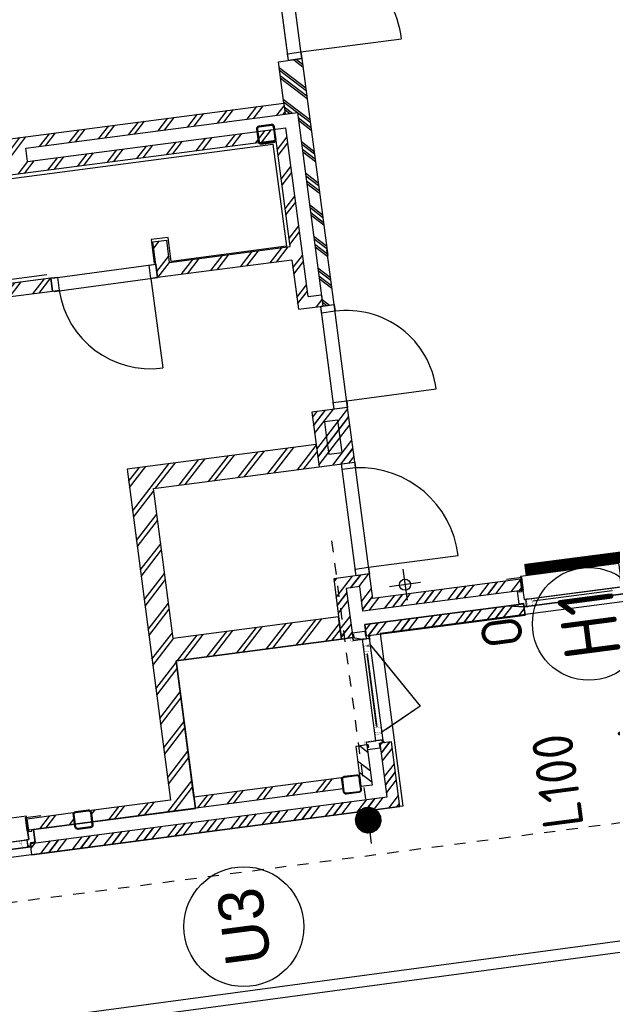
# Model space of a CAD drawing. Header units: metres. Extents: x 118052 to 118564, y 454784 to 455719.
# Tile 24 of 160: x 118276 to 118281, y 455179 to 455188. Entities that reach past the tile are written whole.
import ezdxf
from ezdxf.enums import TextEntityAlignment as Align

# ---------------------------------------------------------------- set-up
doc = ezdxf.new("R2010")
doc.units = ezdxf.units.M
doc.header["$LTSCALE"] = 0.5
doc.linetypes.add('Tauw_L_Center2', pattern=[6.4990000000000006, 4, -0.833, 0.833, -0.833])
for name, color, linetype in [('_gebouwen', 7, 'Continuous'), ('_ob10', 7, 'Continuous'), ('EL6312--', 6, 'Continuous'), ('EL_N_A_EB00----REVISIE~-_-----', 1, 'Continuous'), ('Koningsstal VIEUWPORT', 254, 'Continuous'), ('ZU_N_-_AL999---LU_pvc110_sdr34__20_^200~M_-----', 7, 'Continuous'), ('ZU_N_-_EL999---LU_pvc110_sdr34~H_-----', 2, 'Tauw_L_Center2'), ('ZU_N_-_EL999---LU_pvc125_sdr34~H_-----', 2, 'Tauw_L_Center2'), ('ZU_N_-_ML999---LU_pvc110_sdr34__20_^200~M_-----', 7, 'Continuous'), ('ZU_N_D_EB00--F-METSELWERK~-_-----', 7, 'Continuous')]:
    doc.layers.add(name, color=color, linetype=linetype)
doc.styles.add('BURO-018', font='Isocp.shx', dxfattribs={"height": 360})
doc.styles.add('BURO-025', font='Isocp.shx', dxfattribs={"height": 500})
doc.styles.add('tcb_isocp', font='tcb_isocp.shx')

# ---------------------------------------------------------------- blocks, each defined once
blk = doc.blocks.new('A$C06DD79C7')
at = {"layer": 'ZU_N_D_EB00--F-METSELWERK~-_-----'}
h = blk.add_hatch(dxfattribs=at)
h.set_pattern_fill('T,_O', color=256, scale=60, angle=89.99999999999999)
h.set_pattern_definition([(135, (5294.999999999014, -18230.36631770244), (-132.5825214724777, -132.5825214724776), [])])
h.paths.add_polyline_path([(4939.999999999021, -16417.23519108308), (4939.999999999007, -16080.73263540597), (5999.999999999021, -16080.73263540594), (5999.999999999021, -17474.99999999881), (4939.999999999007, -17474.99999999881), (4939.999999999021, -17337.23519108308), (4819.999999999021, -17337.23519108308), (4819.999999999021, -18140.73263540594), (4939.999999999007, -18140.73263540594), (4939.999999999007, -17574.99999999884), (5889.999999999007, -17574.99999999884), (5889.999999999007, -20279.9999999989), (4939.999999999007, -20279.9999999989), (4939.999999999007, -19199.99999999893), (5139.999999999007, -19199.9999999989), (5139.999999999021, -19079.99999999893), (4819.999999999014, -19079.99999999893), (4819.999999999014, -20279.99999999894), (4579.999999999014, -20279.9999999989), (4379.999999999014, -20279.9999999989), (4379.999999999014, -20499.9999999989), (4479.999999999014, -20499.9999999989), (4479.999999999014, -20379.9999999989), (5989.999999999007, -20379.9999999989), (5989.999999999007, -18069.99999999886), (6109.999999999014, -18069.99999999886), (6109.999999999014, -20389.99999999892), (6209.999999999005, -20389.99999999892), (6209.999999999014, -15960.73263540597), (4819.999999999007, -15960.73263540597), (4819.999999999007, -16417.23519108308)])
h = blk.add_hatch(dxfattribs=at)
h.set_pattern_fill('10300013,O', color=256, scale=100000, angle=180)
h.set_pattern_definition([(315, (179.9999999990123, -18954.99999999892), (141.4213562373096, 141.4213562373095), []), (315, (250.7099999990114, -18954.99999999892), (141.4213562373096, 141.4213562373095), [])])
h.paths.add_polyline_path([(-10.0000000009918, -20499.99999999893), (-10.00000000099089, -17309.9999999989), (-110.0000000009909, -17309.9999999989), (-110.0000000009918, -20599.99999999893), (469.9999999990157, -20599.9999999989), (469.9999999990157, -20499.99999999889)])
h = blk.add_hatch(dxfattribs=at)
h.set_pattern_fill('T,_O', color=256, scale=60, angle=270)
h.set_pattern_definition([(315, (159.9999999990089, -17514.99999999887), (132.5825214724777, 132.5825214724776), [])])
h.paths.add_polyline_path([(209.9999999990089, -17309.9999999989), (109.9999999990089, -17309.9999999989), (109.9999999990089, -17719.99999999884), (209.9999999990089, -17719.99999999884)])
h = blk.add_hatch(dxfattribs=at)
h.set_pattern_fill('T,_O', color=256, scale=60, angle=89.99999999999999)
h.set_pattern_definition([(135, (1639.999999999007, -19079.99999999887), (-132.5825214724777, -132.5825214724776), [])])
h.paths.add_polyline_path([(109.9999999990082, -20119.99999999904), (209.9999999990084, -20119.99999999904), (209.9999999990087, -18799.99999999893), (1429.999999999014, -18799.99999999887), (1429.999999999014, -20279.9999999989), (1629.999999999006, -20279.9999999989), (1629.999999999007, -18799.99999999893), (2969.999999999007, -18799.9999999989), (2969.999999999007, -20279.9999999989), (3169.999999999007, -20279.9999999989), (3169.999999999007, -18589.99999999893), (209.9999999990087, -18589.9999999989), (209.9999999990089, -17879.99999999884), (109.9999999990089, -17879.99999999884), (109.9999999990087, -18599.9999999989)])
h = blk.add_hatch(dxfattribs=at)
h.set_pattern_fill('T,_O', color=256, scale=60, angle=180.0000000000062)
h.set_pattern_definition([(225.0000000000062, (289.9999999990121, -20329.99999999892), (132.582521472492, -132.5825214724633), [])])
h.paths.add_polyline_path([(109.9999999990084, -20279.99999999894), (109.9999999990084, -20379.99999999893), (469.9999999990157, -20379.99999999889), (469.9999999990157, -20279.9999999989)])
h = blk.add_hatch(dxfattribs=at)
h.set_pattern_fill('10300013,O', color=256, scale=100000, angle=360)
h.set_pattern_definition([(135.0000000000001, (1699.99999999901, -21099.99999999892), (-141.4213562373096, -141.4213562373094), []), (135.0000000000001, (1629.28999999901, -21099.99999999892), (-141.4213562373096, -141.4213562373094), [])])
h.paths.add_polyline_path([(1749.999999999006, -20599.9999999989), (1969.999999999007, -20599.9999999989), (1969.999999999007, -20279.9999999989), (1749.999999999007, -20279.9999999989), (1429.999999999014, -20279.9999999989), (1429.999999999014, -20379.9999999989), (1869.999999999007, -20379.9999999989), (1869.999999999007, -20499.9999999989), (1649.999999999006, -20499.9999999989), (1649.999999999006, -21919.99999999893), (1749.999999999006, -21919.99999999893)])
h = blk.add_hatch(dxfattribs=at)
h.set_pattern_fill('10300013,O', color=256, scale=100000, angle=360)
h.set_pattern_definition([(135.0000000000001, (3214.99999999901, -20439.9999999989), (-141.4213562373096, -141.4213562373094), []), (135.0000000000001, (3144.28999999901, -20439.9999999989), (-141.4213562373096, -141.4213562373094), [])])
h.paths.add_polyline_path([(3460.000000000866, -20280.00000003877), (3170.00000000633, -20280.00000002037), (2970.000000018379, -20280.00000003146), (2970.000000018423, -20600.00000001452), (3460.000000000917, -20600.0000000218)])
h = blk.add_hatch(dxfattribs=at)
h.set_pattern_fill('10300013,O', color=256, scale=100000, angle=89.99999999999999)
h.set_pattern_definition([(225, (5479.721759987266, -20494.99999999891), (141.4213562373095, -141.4213562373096), []), (225, (5479.721759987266, -20565.70999999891), (141.4213562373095, -141.4213562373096), [])])
h.paths.add_polyline_path([(6209.999999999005, -20389.99999999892), (6109.999999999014, -20389.99999999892), (6109.999999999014, -20499.9999999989), (4379.999999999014, -20499.9999999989), (4379.999999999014, -20599.9999999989), (4869.999999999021, -20599.9999999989), (6579.443519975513, -20599.9999999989), (6579.443519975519, -20389.99999999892)])
h = blk.add_hatch(dxfattribs=at)
h.set_pattern_fill('10300013,O', color=256, scale=100000, angle=180)
h.set_pattern_definition([(315, (1479.999999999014, -21209.99999999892), (141.4213562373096, 141.4213562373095), []), (315, (1550.709999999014, -21209.99999999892), (141.4213562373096, 141.4213562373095), [])])
h.paths.add_polyline_path([(1429.999999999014, -21919.99999999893), (1529.999999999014, -21919.99999999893), (1529.999999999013, -20499.9999999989), (1429.999999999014, -20499.9999999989)])
for p, q in [((6209.999999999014, -15960.73263540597), (6209.999999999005, -20389.99999999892)), ((-37.5214518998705, -16089.99999974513), (-37.5214518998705, -17310.00000009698)), ((27.47301680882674, -16114.9999997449), (27.47301680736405, -17285.00000009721)), ((-37.52145144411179, -17288.67399152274), (-37.52145145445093, -17276.40527377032)), ((27.4730168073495, -17300.00000022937), (27.47301680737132, -17284.99999999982)), ((-110.0000000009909, -17309.9999999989), (-110.0000000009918, -20599.99999999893)), ((110.0000001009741, -17300.00000022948), (27.47301680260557, -17300.00000022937)), ((97.20026574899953, -17309.99999999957), (110.00000067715, -17309.9999999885)), ((110.00000067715, -17309.9999999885), (110.0000006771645, -17300.00000022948)), ((109.9999999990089, -17719.99999999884), (109.9999999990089, -17309.9999999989)), ((209.9999999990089, -17719.99999999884), (209.9999999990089, -17309.9999999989)), ((4819.999999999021, -18140.73263540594), (4819.999999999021, -17337.23519108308)), ((4939.999999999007, -17574.99999999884), (4939.999999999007, -18140.73263540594)), ((5889.999999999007, -20279.9999999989), (5889.999999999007, -17574.99999999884)), ((109.9999999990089, -17719.99999999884), (209.9999999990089, -17719.99999999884)), ((109.9999999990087, -18599.9999999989), (109.9999999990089, -17879.99999999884)), ((109.9999999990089, -17879.99999999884), (209.9999999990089, -17879.99999999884)), ((209.9999999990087, -18589.9999999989), (209.9999999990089, -17879.99999999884)), ((5989.999999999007, -18069.99999999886), (6109.999999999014, -18069.99999999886)), ((5989.999999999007, -18069.99999999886), (5989.999999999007, -20379.9999999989)), ((6109.999999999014, -18069.99999999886), (6109.999999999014, -20389.99999999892)), ((4816.58288862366, -18154.40699179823), (4819.999999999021, -19079.99999999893)), ((4939.999999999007, -18140.73263540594), (4819.999999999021, -18140.73263540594)), ((4936.58288862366, -18154.40699179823), (4939.999999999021, -19079.99999999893)), ((3169.999999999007, -18589.99999999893), (209.9999999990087, -18589.9999999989)), ((3169.999999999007, -20279.9999999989), (3169.999999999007, -18589.99999999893)), ((109.9999999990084, -20119.99999999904), (109.9999999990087, -18599.9999999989)), ((209.9999999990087, -18799.99999999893), (1429.999999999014, -18799.99999999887)), ((209.9999999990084, -20119.99999999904), (209.9999999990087, -18799.99999999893)), ((1429.999999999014, -18799.99999999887), (1429.999999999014, -20279.9999999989)), ((1629.999999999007, -20279.9999999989), (1629.999999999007, -18799.99999999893)), ((1629.999999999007, -18799.99999999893), (2969.999999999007, -18799.9999999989)), ((2969.999999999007, -18799.9999999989), (2969.999999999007, -20279.99999999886)), ((4819.999999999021, -19019.99999999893), (4019.999999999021, -19019.99999999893)), ((4819.999999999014, -20279.99999999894), (4819.999999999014, -19079.99999999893)), ((4819.999999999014, -19079.99999999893), (5139.999999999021, -19079.99999999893)), ((5139.999999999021, -19079.99999999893), (5139.999999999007, -19199.9999999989)), ((5139.999999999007, -19199.9999999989), (4939.999999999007, -19199.99999999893)), ((4939.999999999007, -19199.99999999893), (4939.999999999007, -20279.9999999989)), ((109.9999999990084, -20119.99999999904), (209.9999999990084, -20119.99999999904)), ((469.9999999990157, -20279.9999999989), (109.9999999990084, -20279.99999999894)), ((109.9999999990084, -20379.99999999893), (109.9999999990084, -20279.99999999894)), ((469.9999999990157, -20379.99999999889), (469.9999999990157, -20279.9999999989)), ((1629.999999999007, -20279.9999999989), (1429.999999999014, -20279.9999999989)), ((1429.999999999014, -20279.9999999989), (1629.999999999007, -20279.9999999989)), ((3169.999999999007, -20279.9999999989), (2969.999999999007, -20279.9999999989)), ((2969.999999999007, -20279.9999999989), (2969.999999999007, -20279.9999999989)), ((2969.999999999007, -20279.99999999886), (2969.999999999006, -20599.9999999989)), ((3169.999999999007, -20279.9999999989), (2969.999999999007, -20279.9999999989)), ((3459.999999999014, -20279.99999999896), (3169.999999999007, -20279.9999999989)), ((3459.999999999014, -20599.9999999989), (3459.999999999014, -20279.99999999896)), ((4939.999999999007, -20279.9999999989), (5889.999999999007, -20279.9999999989)), ((469.9999999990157, -20379.99999999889), (109.9999999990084, -20379.99999999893)), ((470.0000001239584, -20392.7997342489), (470.0000001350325, -20379.99999932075)), ((470.0000001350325, -20379.99999932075), (495.0000001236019, -20379.99999932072)), ((495.0000001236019, -20379.99999989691), (495.0000001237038, -20462.52698319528)), ((1405.000000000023, -20379.99999989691), (1404.999999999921, -20462.52698319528)), ((1429.999999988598, -20379.99999932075), (1405.000000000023, -20379.99999932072)), ((1869.999999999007, -20379.9999999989), (1429.999999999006, -20379.9999999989)), ((1429.999999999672, -20392.7997342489), (1429.999999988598, -20379.99999932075)), ((1869.999999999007, -20499.9999999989), (1869.999999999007, -20379.9999999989)), ((4479.999999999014, -20379.9999999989), (5989.999999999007, -20379.9999999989)), ((4479.999999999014, -20379.9999999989), (4479.999999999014, -20499.9999999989)), ((6109.999999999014, -20389.99999999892), (6109.999999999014, -20499.9999999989)), ((6209.999999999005, -20389.99999999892), (6109.999999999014, -20389.99999999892)), ((6209.999999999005, -20389.99999999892), (6109.999999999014, -20389.99999999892)), ((6209.999999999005, -20389.99999999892), (6579.443519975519, -20389.99999999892)), ((6579.443519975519, -20389.99999999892), (6579.443519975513, -20599.9999999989)), ((-10.0000000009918, -20499.99999999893), (469.9999999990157, -20499.99999999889)), ((469.9999999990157, -20599.9999999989), (469.9999999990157, -20499.99999999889)), ((495.0000001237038, -20462.52698319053), (495.0000001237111, -20462.52698319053)), ((495.0000000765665, -20462.53251447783), (1405.000000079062, -20462.53251444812)), ((495.0000000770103, -20520.00553117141), (495.0000000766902, -20472.71719149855)), ((495.0000001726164, -20520.00553162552), (495.0000001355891, -20472.71719195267)), ((554.0974543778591, -20462.53251447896), (566.3661721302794, -20462.53251447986)), ((1270.018248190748, -20487.83199280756), (616.5259865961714, -20487.83199283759)), ((629.9817519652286, -20487.83199283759), (1270.018248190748, -20487.83199280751)), ((1345.902545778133, -20502.52698315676), (1333.633828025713, -20502.52698315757)), ((1404.999999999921, -20462.52698319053), (1404.99999999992, -20462.52698319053)), ((1405.000000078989, -20520.00553114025), (1405.000000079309, -20472.71719146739)), ((1529.999999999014, -20499.9999999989), (1429.999999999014, -20499.9999999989)), ((1529.999999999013, -20499.9999999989), (1529.999999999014, -21919.99999999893)), ((1649.999999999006, -21919.99999999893), (1649.999999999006, -20499.9999999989)), ((1649.999999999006, -20499.9999999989), (1869.999999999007, -20499.9999999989)), ((1969.999999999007, -20479.9999999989), (2969.999999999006, -20479.9999999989)), ((3459.999999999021, -20479.9999999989), (4379.999999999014, -20479.9999999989)), ((4479.999999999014, -20499.9999999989), (4379.999999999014, -20499.9999999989)), ((6109.999999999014, -20499.9999999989), (4379.999999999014, -20499.9999999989)), ((6579.443519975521, -20479.9999999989), (7599.443519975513, -20479.9999999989)), ((-110.0000000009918, -20599.99999999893), (469.9999999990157, -20599.9999999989)), ((470.0000000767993, -20527.52698318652), (1430.000000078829, -20527.52698315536)), ((491.3260086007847, -20527.52145144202), (503.594726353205, -20527.52145145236)), ((554.0974543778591, -20527.52698318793), (566.3661721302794, -20527.52698318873)), ((749.09008458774, -20893.34461806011), (584.4364188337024, -20566.94467048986)), ((1281.105919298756, -20565.98783106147), (749.09008458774, -20893.34461806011)), ((1408.673991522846, -20527.52145144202), (1396.405273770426, -20527.52145145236)), ((1969.999999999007, -20599.9999999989), (2969.999999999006, -20599.9999999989)), ((2029.999999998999, -20599.9999999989), (2029.999999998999, -21399.9999999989)), ((2969.999999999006, -20599.9999999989), (3459.999999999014, -20599.9999999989)), ((3459.999999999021, -20599.9999999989), (4379.999999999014, -20599.9999999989)), ((3519.999999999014, -20599.9999999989), (3519.999999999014, -21399.9999999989)), ((6579.443519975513, -20599.9999999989), (4819.999999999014, -20599.9999999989)), ((6579.443519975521, -20599.9999999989), (7599.443519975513, -20599.9999999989)), ((6639.443519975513, -20599.9999999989), (6639.443519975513, -21499.9999999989)), ((1834.999999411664, -21038.46206021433), (1834.999999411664, -20761.53793978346)), ((1973.462059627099, -20899.9999999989), (1696.537939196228, -20899.9999999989)), ((1429.999999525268, -21919.99999971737), (1429.99999952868, -21788.97820059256)), ((1529.999999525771, -21919.99999971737), (1529.999999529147, -21788.97820059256)), ((1529.999999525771, -21919.99999971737), (1429.999999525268, -21919.99999971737)), ((1502.478547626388, -21919.99999971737), (1502.478547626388, -22809.99999994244)), ((1502.478548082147, -21941.32600831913), (1502.478548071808, -21953.59472607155)), ((1649.999999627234, -21929.9999996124), (1567.473016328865, -21929.9999996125)), ((1567.473016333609, -21929.9999996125), (1567.473016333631, -21944.99999984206)), ((1567.473016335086, -21944.99999971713), (1567.473016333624, -22784.99999994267)), ((1637.200265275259, -21919.99999984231), (1650.00000020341, -21919.99999985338)), ((1650.00000020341, -21919.99999985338), (1650.000000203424, -21929.9999996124)), ((1542.173537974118, -22712.78969378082), (1542.173537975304, -22003.75454051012))]:
    blk.add_line(p, q, dxfattribs=at)
for points in [[(220.0000002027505, -16095.00000059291), (110.0000006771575, -16094.99999926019), (110.0000006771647, -16099.99999978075), (27.47301680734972, -16099.99999964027), (27.4730168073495, -17300.00000022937), (110.0000006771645, -17300.00000022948), (110.0000006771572, -17304.9999994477), (219.9996681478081, -17305.00000067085)], [(220.0000006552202, -17305.00000067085), (235.0000002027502, -17305.00000083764), (235.0000002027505, -16095.00000077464), (220.0000002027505, -16095.00000077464)], [(97.20026574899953, -17309.99999999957), (97.20026574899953, -17334.99999999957), (110.0000001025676, -17334.99999999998), (110.0000001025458, -17351.99999999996), (-3.999999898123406, -17351.99999999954), (-3.999999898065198, -17309.99999999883), (-29.9999998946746, -17309.99999999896), (-29.99999989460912, -17284.99999999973), (27.47301680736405, -17284.99999999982)], [(-110.0000000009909, -17309.9999999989), (-10.00000000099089, -17309.9999999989), (-10.0000000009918, -20499.99999999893)], [(110.000000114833, -17295.0000002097), (225.0000006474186, -17295.00000015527), (225.0000007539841, -17431.60000345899)], [(109.9999999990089, -17309.9999999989), (209.9999999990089, -17309.9999999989)], [(4970.830491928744, -18109.17577104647), (4970.830491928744, -17610.40549260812), (5861.024851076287, -17610.40549260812), (5861.024851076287, -20247.59078284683), (4946.986103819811, -20247.59078284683), (4946.986103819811, -19217.89746224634), (5161.586426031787, -19217.89746224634), (5161.586426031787, -19066.80542695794), (4946.986103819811, -19066.80542695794)], [(1649.999999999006, -21919.99999999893), (1749.999999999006, -21919.99999999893), (1749.999999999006, -20599.9999999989), (1969.999999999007, -20599.9999999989), (1969.999999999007, -20279.9999999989), (1749.999999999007, -20279.9999999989), (1429.999999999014, -20279.9999999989), (1429.999999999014, -20379.9999999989)], [(4819.999999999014, -20279.99999999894), (4579.999999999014, -20279.9999999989), (4379.999999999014, -20279.9999999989), (4379.999999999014, -20279.9999999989), (4379.999999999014, -20499.9999999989)], [(470.0000001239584, -20392.7997342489), (445.0000001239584, -20392.7997342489), (445.000000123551, -20379.99999989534), (428.0000001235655, -20379.99999989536), (428.0000001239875, -20493.99999989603), (470.0000001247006, -20493.99999989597), (470.0000001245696, -20519.99999989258), (495.0000001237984, -20519.99999989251), (495.0000001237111, -20462.52698319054)], [(1429.999999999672, -20392.7997342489), (1454.999999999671, -20392.7997342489), (1455.000000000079, -20379.99999989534), (1472.000000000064, -20379.99999989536), (1471.999999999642, -20493.99999989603), (1429.99999999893, -20493.99999989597), (1429.999999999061, -20519.99999989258), (1404.999999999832, -20519.99999989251), (1404.99999999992, -20462.52698319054)], [(1429.999999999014, -20499.9999999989), (1429.999999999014, -21919.99999999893), (1529.999999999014, -21919.99999999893)], [(4379.999999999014, -20499.9999999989), (4379.999999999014, -20599.9999999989), (4869.999999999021, -20599.9999999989)], [(1649.999999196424, -21934.99999975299), (1764.99999972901, -21934.99999971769), (1764.99999972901, -21798.39999641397)], [(1637.200265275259, -21919.99999984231), (1637.200265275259, -21894.99999984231), (1649.999999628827, -21894.9999998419), (1649.999999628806, -21877.99999984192), (1535.999999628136, -21877.99999984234), (1535.999999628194, -21919.99999984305), (1509.999999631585, -21919.99999984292), (1509.999999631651, -21944.99999984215), (1567.473016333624, -21944.99999984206)], [(1759.99999972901, -21925.00000056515), (1650.000000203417, -21924.99999923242), (1650.000000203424, -21929.99999975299), (1567.473016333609, -21929.9999996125), (1567.473016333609, -22800.00000007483), (1650.000000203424, -22800.00000007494), (1650.000000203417, -22804.99999929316), (1759.999667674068, -22805.00000051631)], [(1760.000000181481, -22805.00000051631), (1774.99999972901, -22805.0000006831), (1774.99999972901, -21925.00000074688), (1759.99999972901, -21925.00000074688)]]:
    blk.add_lwpolyline(points, dxfattribs=at)
at = {"layer": 'ZU_N_D_EB00--F-METSELWERK~-_-----', "const_width": 2}
for points in [[(-37.52145144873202, -17286.38341633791), (-37.52145150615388, -17212.78969393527), (-37.52145149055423, -17232.78969393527), (27.47854850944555, -17232.78969388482)], [(27.47854853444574, -17264.81908925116), (27.47854854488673, -17278.21942570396), (-37.52145145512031, -17278.21942575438), (-37.52145144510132, -17290.99087148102)], [(27.47854850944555, -17232.78969388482), (27.47854849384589, -17212.78969388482), (2.17353884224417, -17212.78969390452), (2.173538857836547, -17232.78969390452)], [(27.47854850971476, -17232.78969388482), (27.47854853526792, -17265.82271385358), (27.47854853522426, -17265.82271385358)], [(130.0000006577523, -17294.34430389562), (32.9324934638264, -17294.3443039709), (32.93249343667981, -17259.3443039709)], [(520.6556960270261, -20457.06750656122), (500.6556962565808, -20457.06750653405), (500.6556963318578, -20359.99999934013), (469.9999999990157, -20359.99999934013)], [(1379.344303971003, -20457.06750656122), (1399.344303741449, -20457.06750653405), (1399.344303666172, -20359.99999934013), (1429.999999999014, -20359.99999934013)], [(484.7805744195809, -20527.5269831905), (552.7693559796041, -20527.52698319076), (551.780574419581, -20527.52698319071), (551.7805744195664, -20462.52698319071), (501.7805744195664, -20462.52698319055), (501.7805744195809, -20527.52698319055), (484.7805744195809, -20527.5269831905)], [(551.7805744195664, -20462.52698319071), (571.7805744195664, -20462.52698319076)], [(551.780574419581, -20518.94326942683), (560.7392138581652, -20518.94326942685), (559.1386486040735, -20518.94326942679)], [(577.9523565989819, -20469.93108962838), (564.5520201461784, -20469.93108962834), (564.552020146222, -20527.52698319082), (555.9838613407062, -20527.52698319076)], [(556.3880295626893, -20527.52698319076), (629.9817519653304, -20527.52698319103), (609.9817519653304, -20527.52698319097), (609.9817519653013, -20462.52698319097)], [(609.9817519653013, -20462.5269831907), (576.9487319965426, -20462.5269831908), (576.9487319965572, -20469.93108962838)], [(609.9817519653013, -20462.52698319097), (629.9817519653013, -20462.52698319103), (629.9817519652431, -20487.83199284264), (609.9817519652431, -20487.83199284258)], [(1343.611970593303, -20527.5269831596), (1270.018248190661, -20527.52698315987), (1290.018248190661, -20527.52698315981), (1290.01824819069, -20462.52698315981)], [(1290.01824819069, -20462.52698315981), (1270.01824819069, -20462.52698315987), (1270.018248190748, -20487.83199281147), (1290.018248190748, -20487.83199281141)], [(1290.01824819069, -20462.52698315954), (1323.05126815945, -20462.52698315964), (1323.051268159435, -20469.93108959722)], [(1322.04764355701, -20469.93108959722), (1335.447980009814, -20469.93108959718), (1335.44798000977, -20527.52698315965), (1344.016138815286, -20527.5269831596)], [(1348.219425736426, -20462.52698315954), (1328.219425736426, -20462.5269831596)], [(1348.219425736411, -20518.94326939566), (1339.260786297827, -20518.94326939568), (1340.861351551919, -20518.94326939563)], [(1415.219425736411, -20527.52698315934), (1347.230644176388, -20527.5269831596), (1348.219425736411, -20527.52698315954), (1348.219425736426, -20462.52698315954), (1398.219425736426, -20462.52698315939), (1398.219425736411, -20527.52698315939), (1415.219425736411, -20527.52698315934)], [(1567.478548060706, -21965.18091059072), (1567.478548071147, -21951.78057413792), (1502.478548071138, -21951.7805740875), (1502.478548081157, -21939.00912836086)], [(1502.478548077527, -21943.61658350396), (1502.478548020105, -22017.21030590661), (1502.478548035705, -21997.21030590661), (1567.478548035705, -21997.21030595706)], [(1567.478548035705, -21997.21030595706), (1567.478548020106, -22017.21030595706), (1542.173538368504, -22017.21030593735), (1542.173538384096, -21997.21030593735)], [(1567.478548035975, -21997.21030595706), (1567.478548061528, -21964.1772859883), (1567.478548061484, -21964.1772859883)], [(1670.000000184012, -21935.65569594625), (1572.932492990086, -21935.65569587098), (1572.93249296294, -21970.65569587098)], [(1567.478548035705, -22732.78969373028), (1567.478548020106, -22712.78969373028), (1542.173538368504, -22712.78969374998), (1542.173538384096, -22732.78969374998)]]:
    blk.add_lwpolyline(points, dxfattribs=at)
at = {"layer": 'ZU_N_D_EB00--F-METSELWERK~-_-----', "flags": 128}
for points in [[(139.9999996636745, -17879.99999999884), (84.99999966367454, -17879.99999999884, -0.414213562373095), (59.99999966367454, -17854.99999999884), (59.99999966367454, -17744.99999999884, -0.414213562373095), (84.99999966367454, -17719.99999999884), (194.9999996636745, -17719.99999999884, -0.414213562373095), (219.9999996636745, -17744.99999999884), (219.9999996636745, -17854.99999999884, -0.414213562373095), (194.9999996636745, -17879.99999999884)], [(139.9999996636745, -17871.99999999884), (84.99999966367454, -17871.99999999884, -0.414213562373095), (67.99999966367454, -17854.99999999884), (67.99999966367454, -17744.99999999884, -0.414213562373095), (84.99999966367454, -17727.99999999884), (194.9999996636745, -17727.99999999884, -0.414213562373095), (211.9999996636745, -17744.99999999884), (211.9999996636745, -17854.99999999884, -0.414213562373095), (194.9999996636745, -17871.99999999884)], [(139.9999996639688, -20279.99999999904), (84.99999966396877, -20279.99999999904, -0.414213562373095), (59.99999966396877, -20254.99999999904), (59.99999966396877, -20144.99999999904, -0.414213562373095), (84.99999966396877, -20119.99999999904), (194.9999996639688, -20119.99999999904, -0.414213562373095), (219.9999996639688, -20144.99999999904), (219.9999996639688, -20254.99999999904, -0.414213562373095), (194.9999996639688, -20279.99999999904)], [(139.9999996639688, -20271.99999999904), (84.99999966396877, -20271.99999999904, -0.414213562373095), (67.99999966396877, -20254.99999999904), (67.99999966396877, -20144.99999999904, -0.414213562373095), (84.99999966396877, -20127.99999999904), (194.9999996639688, -20127.99999999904, -0.414213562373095), (211.9999996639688, -20144.99999999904), (211.9999996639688, -20254.99999999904, -0.414213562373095), (194.9999996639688, -20271.99999999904)], [(5955.000000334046, -20279.99999999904), (6010.000000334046, -20279.99999999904, 0.414213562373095), (6035.000000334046, -20254.99999999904), (6035.000000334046, -20144.99999999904, 0.414213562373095), (6010.000000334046, -20119.99999999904), (5900.000000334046, -20119.99999999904, 0.414213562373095), (5875.000000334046, -20144.99999999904), (5875.000000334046, -20254.99999999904, 0.414213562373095), (5900.000000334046, -20279.99999999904)], [(5955.000000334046, -20271.99999999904), (6010.000000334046, -20271.99999999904, 0.414213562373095), (6027.000000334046, -20254.99999999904), (6027.000000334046, -20144.99999999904, 0.414213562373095), (6010.000000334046, -20127.99999999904), (5900.000000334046, -20127.99999999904, 0.414213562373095), (5883.000000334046, -20144.99999999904), (5883.000000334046, -20254.99999999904, 0.414213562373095), (5900.000000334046, -20271.99999999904)]]:
    blk.add_lwpolyline(points, format="xyb", close=True, dxfattribs=at)
at = {"layer": 'ZU_N_D_EB00--F-METSELWERK~-_-----'}
for points in [[(4939.999999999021, -18200.73263540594), (4819.999999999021, -18200.73263540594), (4819.999999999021, -18140.73263540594), (4939.999999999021, -18140.73263540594)], [(4939.999999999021, -19079.99999999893), (4819.999999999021, -19079.99999999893), (4819.999999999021, -19019.99999999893), (4939.999999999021, -19019.99999999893)], [(3069.999999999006, -20379.9999999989), (3069.999999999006, -20499.9999999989), (3359.999999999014, -20499.9999999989), (3359.999999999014, -20379.99999999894), (3169.999999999, -20379.9999999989)], [(2029.999999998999, -20479.9999999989), (2029.999999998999, -20599.9999999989), (1969.999999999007, -20599.9999999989), (1969.999999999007, -20479.9999999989)], [(2969.999999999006, -20479.9999999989), (2969.999999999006, -20599.9999999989), (2919.999999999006, -20599.9999999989), (2919.999999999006, -20479.9999999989)], [(3519.999999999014, -20479.9999999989), (3519.999999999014, -20599.9999999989), (3459.999999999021, -20599.9999999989), (3459.999999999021, -20479.9999999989)], [(4379.999999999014, -20479.9999999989), (4379.999999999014, -20599.9999999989), (4319.999999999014, -20599.9999999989), (4319.999999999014, -20479.9999999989)], [(6639.443519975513, -20479.9999999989), (6639.443519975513, -20599.9999999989), (6579.443519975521, -20599.9999999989), (6579.443519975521, -20479.9999999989)]]:
    blk.add_lwpolyline(points, close=True, dxfattribs=at)
blk.add_circle((1834.999999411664, -20899.9999999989), 50, dxfattribs=at)
for centre, radius, start, end in [((4836.638988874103, -19017.20687489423), 816.6437654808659, 91.16747332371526, 180.1959662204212), ((478.5142289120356, -20536.50925603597), 7.552685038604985, 56.2102088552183, 179.4276089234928), ((479.6994076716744, -20538.75535051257), 7.552685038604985, 56.2102088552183, 179.4276089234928), ((1420.300592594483, -20538.75535001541), 7.552685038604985, 0.5723911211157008, 123.7897911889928), ((1421.485771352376, -20536.50925553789), 7.552685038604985, 0.5723911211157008, 123.7897911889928), ((2042.594694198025, -20518.94909729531), 881.1409191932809, 269.1810079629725, 354.7222421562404), ((3519.999999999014, -20599.9999999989), 800, 270, 0), ((6639.443519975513, -20599.9999999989), 900, 270, 0)]:
    blk.add_arc(centre, radius, start, end, dxfattribs=at)
blk = doc.blocks.new('E00172')
at = {"color": 0, "linetype": 'Continuous', "const_width": 0.5}
blk.add_lwpolyline([(-2.499999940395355, 0.75), (2.5, 0.75)], dxfattribs=at)
at = {"color": 0, "linetype": 'Continuous'}
blk.add_circle((0, 3.500000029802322), 2.5, dxfattribs=at)
at = {"color": 0, "linetype": 'Continuous', "style": 'BURO-018'}
for tag, p in [('E_GKAST', (5.960464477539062e-08, 11.5)), ('E_GROEP', (5.960464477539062e-08, 8.500000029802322)), ('E_SGROEP', (4.500000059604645, 8.500000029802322)), ('E_ARMCODE', (0, 3.500000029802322)), ('E_SLET', (4.500000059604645, 2.500000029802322))]:
    blk.add_attdef(tag, text='', height=1.8, dxfattribs=at).set_placement(p, align=Align.MIDDLE)
blk = doc.blocks.new('A$C051E189E')
at = {"layer": 'EL6312--'}
ref = blk.add_blockref('E00172', (-17241.50111585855, -82268.17583349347), dxfattribs=dict(at, xscale=199.9999999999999, yscale=199.9999999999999, zscale=199.9999999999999, rotation=89.92269290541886))
ref.add_attrib('E_ARMCODE', 'H1', dxfattribs={"layer": '0', "color": 2, "linetype": 'Continuous', "height": 500, "rotation": 2.219811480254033e-05, "style": 'BURO-025'}).set_placement((-17941.50048458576, -82267.23134937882), align=Align.MIDDLE)
ref.add_attrib('E_SLET', 'O', dxfattribs={"layer": '0', "color": 1, "linetype": 'Continuous', "height": 360, "rotation": 2.219811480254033e-05, "style": 'BURO-018'}).set_placement((-17913.7585478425, -81492.17886897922), align=Align.MIDDLE)
ref.add_attrib('E_GROEP', '.', dxfattribs={"layer": '0', "color": 1, "linetype": 'Continuous', "height": 360, "rotation": 2.219811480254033e-05, "style": 'BURO-018'}).set_placement((-18941.49957442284, -82265.88207447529), align=Align.MIDDLE)
ref.add_attrib('E_GKAST', 'L100', dxfattribs={"layer": '0', "color": 1, "linetype": 'Continuous', "height": 360, "rotation": 2.219811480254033e-05, "style": 'BURO-018'}).set_placement((-19287.94192659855, -81810.75219544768), align=Align.MIDDLE)
ref.add_attrib('E_SGROEP', '.', dxfattribs={"layer": '0', "color": 1, "linetype": 'Continuous', "height": 360, "rotation": 2.219811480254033e-05, "style": 'BURO-018'}).set_placement((-19369.74599808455, -82735.96391153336), align=Align.MIDDLE)
blk = doc.blocks.new('Leidingen')
at = {"layer": 'ZU_N_-_EL999---LU_pvc110_sdr34~H_-----'}
blk.add_lwpolyline([(-279145.5209967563, -20252.35845679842), (-281957.1873233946, -20252.35845679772)], dxfattribs=at)
at = {"layer": 'ZU_N_-_EL999---LU_pvc125_sdr34~H_-----'}
blk.add_lwpolyline([(-281957.1873244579, -25492.35845668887), (-281957.187323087, 1194.985568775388)], dxfattribs=at)
at = {"layer": 'ZU_N_-_ML999---LU_pvc110_sdr34__20_^200~M_-----', "flags": 128}
blk.add_lwpolyline([(-281643.0794576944, -20252.35845677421, 0, 0, 0), (-281577.5372183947, -20352.87818059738, 0, 91.82399999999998, 0), (-281582.5315371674, -20345.218577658, 91.82399999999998, 169.728, 0), (-281596.7279860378, -20323.44600545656, 169.728, 221.712, 0), (-281618.0029969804, -20290.81730315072, 221.712, 240, 0), (-281643.0794576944, -20252.35845677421, 240, 221.712, 0), (-281668.1559182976, -20213.89961041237, 221.712, 169.728, 0), (-281689.4309291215, -20181.27090806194, 169.728, 91.82399999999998, 0), (-281703.6273781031, -20159.49833590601, 91.82399999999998, 0, 0), (-281708.6216968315, -20151.83873297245, 0, 0, 0), (-281643.0794576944, -20252.35845677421, 0, 0, 0), (-282145.8077450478, -19481.34255517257, 0, 0, 0)], format="xyseb", dxfattribs=at)
at = {"layer": 'ZU_N_-_ML999---LU_pvc110_sdr34__20_^200~M_-----'}
blk.add_circle((-282436.1611672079, -19036.0381808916), 531.6023847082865, dxfattribs=at)
at = {"layer": 'EL_N_A_EB00----REVISIE~-_-----'}
blk.add_blockref('A$C051E189E', (-262229.9305388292, 59850.06411849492), dxfattribs=at)
at = {"layer": 'ZU_N_-_AL999---LU_pvc110_sdr34__20_^200~M_-----', "style": 'tcb_isocp'}
blk.add_text('U3', height=399.9999999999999, dxfattribs=at).set_placement((-282436.1611672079, -19036.0381808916), align=Align.MIDDLE)

msp = doc.modelspace()

# ---------------------------------------------------------------- hatches: boundary and pattern name
at = {"layer": '_gebouwen'}
h = msp.add_hatch(dxfattribs=at)
h.set_pattern_fill('10300013,O', color=256, scale=99.75393699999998, angle=187.4698759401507)
h.set_pattern_definition([(322.4698759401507, (118278.5306079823, 455186.3349052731), (0.1215358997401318, 0.1582163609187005), []), (322.4698759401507, (118278.6005453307, 455186.3440752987), (0.1215358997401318, 0.1582163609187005), [])])
h.paths.add_polyline_path([(118278.3320491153, 455187.0435872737), (118278.3450175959, 455186.9446799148), (118278.4538156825, 455186.9589452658), (118278.6781707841, 455185.2478479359), (118278.7770781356, 455185.2608164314), (118278.7135324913, 455185.7454624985), (118278.4918432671, 455187.4362279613), (118278.284137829, 455187.4089941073)])
h = msp.add_hatch(dxfattribs=at)
h.set_pattern_fill('T,_O', color=256, scale=0.05985236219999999, angle=187.4698759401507)
h.set_pattern_definition([(232.4698759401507, (118276.3146741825, 455185.8585128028), (0.1483278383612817, -0.1139399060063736), [])])
h.paths.add_polyline_path([(118274.5673922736, 455185.27225574), (118274.234566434, 455185.2286164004), (118274.097100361, 455186.2770344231), (118275.4761333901, 455186.4578500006), (118275.6135995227, 455185.4094319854), (118275.4773399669, 455185.3915659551), (118275.4929021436, 455185.2728771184), (118276.2876202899, 455185.377078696), (118276.2720580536, 455185.4957675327), (118275.7125068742, 455185.4224004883), (118275.5893061, 455186.3620204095), (118278.2647502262, 455186.7128183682), (118278.3879509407, 455185.773198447), (118277.319751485, 455185.6331386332), (118277.2938144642, 455185.830953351), (118277.1751256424, 455185.815391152), (118277.2166248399, 455185.4988875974), (118278.4035131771, 455185.6545096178), (118278.4346375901, 455185.4171319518), (118278.4605745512, 455185.2193172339), (118278.6781707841, 455185.2478479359), (118278.6652022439, 455185.3467552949), (118278.5465134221, 455185.3311930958), (118278.3506890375, 455186.82469423), (118276.0659290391, 455186.5251218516), (118276.0503668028, 455186.6438106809), (118278.3450175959, 455186.9446799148), (118278.3320491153, 455187.0435872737), (118273.9511776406, 455186.4691776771), (118274.1314398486, 455185.0943653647), (118274.5829544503, 455185.1535669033)])
h = msp.add_hatch(dxfattribs=at)
h.set_pattern_fill('10300013,O', color=256, scale=99.75393699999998, angle=457.4698759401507)
h.set_pattern_definition([(232.4698759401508, (118278.7699093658, 455184.0877960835), (0.1582163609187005, -0.1215358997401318), []), (232.4698759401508, (118278.7790794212, 455184.0178586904), (0.1582163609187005, -0.1215358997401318), [])])
h.paths.add_polyline_path([(118278.5798848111, 455184.3093695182), (118278.6174934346, 455184.0225381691), (118278.6434304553, 455183.8247234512), (118278.9599339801, 455183.8662226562), (118278.8963883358, 455184.3508687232)])
h = msp.add_hatch(dxfattribs=at)
h.set_pattern_fill('T,_O', color=256, scale=0.05985236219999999, angle=187.4698759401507)
h.set_pattern_definition([(232.4698759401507, (118277.6290231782, 455182.3536335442), (0.1483278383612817, -0.1139399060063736), [])])
h.paths.add_polyline_path([(118278.8560777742, 455180.9752233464), (118278.8431092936, 455181.0741307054), (118277.5375321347, 455180.902946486), (118277.3793164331, 455182.1096162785), (118278.8431453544, 455182.3015501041), (118278.8172083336, 455182.499364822), (118277.3533794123, 455182.3074310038), (118277.179601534, 455183.6327896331), (118278.6434304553, 455183.8247234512), (118278.6174934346, 455184.0225381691), (118276.9459590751, 455183.803370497), (118277.3298266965, 455180.875712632), (118276.6275844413, 455180.7836362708), (118276.6405529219, 455180.6847289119), (118277.3526859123, 455180.7781021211)])
h = msp.add_hatch(dxfattribs=at)
h.set_pattern_fill('10300013,O', color=256, scale=99.75393699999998, angle=457.4698759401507)
h.set_pattern_definition([(232.4698759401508, (118279.6191707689, 455182.6749416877), (0.1582163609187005, -0.1215358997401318), []), (232.4698759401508, (118279.6283407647, 455182.6050042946), (0.1582163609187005, -0.1215358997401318), [])])
h.paths.add_polyline_path([(118279.1181496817, 455182.6595528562), (118279.0896190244, 455182.8771490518), (118278.77311544, 455182.8356498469), (118278.8016461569, 455182.6180536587), (118278.8431453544, 455182.3015501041), (118278.9420527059, 455182.314518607), (118278.8849913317, 455182.7497109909), (118279.0036801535, 455182.7652731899), (118279.0322108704, 455182.5476770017), (118280.4366953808, 455182.7318297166), (118280.4237268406, 455182.8307370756)])
h = msp.add_hatch(dxfattribs=at)
h.set_pattern_fill('10300013,O', color=256, scale=99.75393699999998, angle=277.4698759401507)
h.set_pattern_definition([(52.46987594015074, (118279.7564995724, 455182.471610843), (-0.1582163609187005, 0.1215358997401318), []), (52.46987594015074, (118279.747329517, 455182.5415482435), (-0.1582163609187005, 0.1215358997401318), [])])
h.paths.add_polyline_path([(118280.4652260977, 455182.5142335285), (118280.4522575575, 455182.6131408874), (118279.0477730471, 455182.428988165), (118279.0607415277, 455182.3300808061)])
h = msp.add_hatch(dxfattribs=at)
h.set_pattern_fill('10300013,O', color=256, scale=99.75393699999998, angle=277.4698759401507)
h.set_pattern_definition([(52.46987594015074, (118277.6947291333, 455180.8933754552), (-0.1582163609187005, 0.1215358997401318), []), (52.46987594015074, (118277.6855590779, 455180.9633128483), (-0.1582163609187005, 0.1215358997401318), [])])
h.paths.add_polyline_path([(118279.2474879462, 455180.9058148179), (118276.0923431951, 455180.4921196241), (118276.1053116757, 455180.3932122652), (118279.3593638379, 455180.8198759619), (118279.2841465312, 455181.3935386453), (118279.1852391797, 455181.3805701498)])
h = msp.add_hatch(dxfattribs=at)
h.set_pattern_fill('T,_O', color=256, scale=0.05985236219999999, angle=277.469875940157)
h.set_pattern_definition([(322.4698759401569, (118279.0404399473, 455181.180490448), (0.1139399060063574, 0.1483278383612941), [])])
h.paths.add_polyline_path([(118279.0143295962, 455180.9959729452), (118279.1132369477, 455181.0089414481), (118279.066550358, 455181.3650079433), (118278.9676429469, 455181.3520394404)])
h = msp.add_hatch(dxfattribs=at)
h.set_pattern_fill('T,_O', color=256, scale=0.05985236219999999, angle=367.4698759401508)
h.set_pattern_definition([(52.46987594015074, (118276.2730567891, 455180.686847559), (-0.1483278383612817, 0.1139399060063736), [])])
h.paths.add_polyline_path([(118276.0638124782, 455180.7097158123), (118276.0767809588, 455180.6108084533), (118276.4823011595, 455180.6639793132), (118276.4693326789, 455180.7628866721)])

# ---------------------------------------------------------------- linework, layer by layer
for p, q in [((118278.3731544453, 455187.4206657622), (118278.2408757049, 455188.4295208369)), ((118278.4918432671, 455187.4362279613), (118278.3595645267, 455188.4450830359)), ((118278.4840621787, 455187.4955723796), (118279.3742284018, 455187.6122888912)), ((118278.284137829, 455187.4089941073), (118278.4918432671, 455187.4362279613)), ((118278.4918432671, 455187.4362279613), (118278.7200167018, 455185.6960088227)), ((118278.3320491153, 455187.0435872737), (118278.284137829, 455187.4089941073)), ((118273.9511776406, 455186.4691776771), (118278.3320491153, 455187.0435872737)), ((118278.3320491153, 455187.0435872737), (118278.3450175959, 455186.9446799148)), ((118278.3320491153, 455187.0435872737), (118278.3450175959, 455186.9446799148)), ((118276.0503668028, 455186.6438106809), (118278.3450175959, 455186.9446799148)), ((118278.3450175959, 455186.9446799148), (118278.4538156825, 455186.9589452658)), ((118278.4538156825, 455186.9589452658), (118278.6781707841, 455185.2478479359)), ((118276.0659290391, 455186.5251218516), (118278.3506890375, 455186.82469423)), ((118278.5465134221, 455185.3311930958), (118278.3506890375, 455186.82469423)), ((118278.2647502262, 455186.7128183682), (118275.5893061, 455186.3620204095)), ((118278.3879509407, 455185.773198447), (118278.2647502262, 455186.7128183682)), ((118276.0659290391, 455186.5251218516), (118276.0503668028, 455186.6438106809)), ((118277.1751256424, 455185.815391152), (118277.2938144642, 455185.830953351)), ((118277.2166248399, 455185.4988875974), (118277.1751256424, 455185.815391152)), ((118277.2938144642, 455185.830953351), (118277.319751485, 455185.6331386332)), ((118277.319751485, 455185.6331386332), (118278.3879509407, 455185.773198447)), ((118276.2860261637, 455185.494161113), (118277.2010626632, 455185.6175764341)), ((118278.4035131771, 455185.6545096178), (118277.2166248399, 455185.4988875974)), ((118275.7125068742, 455185.4224004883), (118276.2720580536, 455185.4957675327)), ((118276.2720580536, 455185.4957675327), (118276.2876202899, 455185.377078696)), ((118276.3015884, 455185.3754722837), (118277.2166248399, 455185.4988875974)), ((118277.157280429, 455185.4911065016), (118277.2610284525, 455184.6998476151)), ((118276.2876202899, 455185.377078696), (118275.4929021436, 455185.2728771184)), ((118278.5465134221, 455185.3311930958), (118278.6652022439, 455185.3467552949)), ((118278.6652022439, 455185.3467552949), (118278.6781707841, 455185.2478479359)), ((118278.8963883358, 455184.3508687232), (118278.7770781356, 455185.2608164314)), ((118278.777699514, 455184.3353065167), (118278.6583893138, 455185.2452542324)), ((118278.8886072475, 455184.4102131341), (118279.679866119, 455184.5139611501)), ((118278.8963883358, 455184.3508687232), (118278.5798847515, 455184.3093695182)), ((118278.5798847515, 455184.3093695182), (118278.6174934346, 455184.0225381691)), ((118278.9599339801, 455183.8662226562), (118278.8963883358, 455184.3508687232)), ((118278.6174934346, 455184.0225381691), (118276.9459590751, 455183.803370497)), ((118278.6174934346, 455184.0225381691), (118278.6434304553, 455183.8247234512)), ((118278.6174934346, 455184.0225381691), (118278.6434304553, 455183.8247234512)), ((118278.6434304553, 455183.8247234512), (118278.9599339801, 455183.8662226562)), ((118279.0896190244, 455182.8771490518), (118278.9599339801, 455183.8662226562)), ((118276.9459590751, 455183.803370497), (118277.3298266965, 455180.875712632)), ((118277.179601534, 455183.6327896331), (118278.6434304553, 455183.8247234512)), ((118278.6434304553, 455183.8247234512), (118278.6434304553, 455183.8247234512)), ((118278.970930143, 455182.8615868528), (118278.8412451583, 455183.8506604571)), ((118277.3533794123, 455182.3074310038), (118277.179601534, 455183.6327896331)), ((118279.0818378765, 455182.9364934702), (118279.8730968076, 455183.0402414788)), ((118279.3858921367, 455182.9194787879), (118279.4218050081, 455182.6455804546)), ((118279.0036801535, 455182.7652731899), (118278.8849913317, 455182.7497109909)), ((118278.8849913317, 455182.7497109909), (118278.9420527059, 455182.314518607)), ((118279.0322108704, 455182.5476770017), (118279.0036801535, 455182.7652731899)), ((118280.4366953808, 455182.7318297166), (118279.0322108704, 455182.5476770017)), ((118279.5407977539, 455182.8004860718), (118279.2668993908, 455182.7645731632)), ((118280.4366953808, 455182.7318297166), (118280.446586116, 455182.7331265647)), ((118280.4383553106, 455182.7191698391), (118280.4366953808, 455182.7318297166)), ((118280.446586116, 455182.7331265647), (118280.4572886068, 455182.6515013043)), ((118280.4721247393, 455182.6534465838), (118281.3029465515, 455182.7623819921)), ((118280.4558266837, 455182.5859201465), (118281.3361021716, 455182.70133981)), ((118281.3361021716, 455182.70133981), (118280.4558266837, 455182.5859201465)), ((118280.4572886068, 455182.6515013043), (118280.4721247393, 455182.6534465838)), ((118281.2348062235, 455182.7279943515), (118280.5335182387, 455182.6360431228)), ((118279.0477730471, 455182.428988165), (118280.4522575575, 455182.6131408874)), ((118280.3226673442, 455182.5961493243), (118279.0477730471, 455182.428988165)), ((118280.4522575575, 455182.6131408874), (118280.3226673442, 455182.5961493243)), ((118280.4558266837, 455182.5859201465), (118280.3226673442, 455182.5961493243)), ((118280.4522575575, 455182.6131408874), (118280.4652260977, 455182.5142335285)), ((118280.4769196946, 455182.5886858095), (118280.4890543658, 455182.5902768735)), ((118278.8172083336, 455182.499364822), (118277.3533794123, 455182.3074310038)), ((118278.8172083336, 455182.499364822), (118278.8431453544, 455182.3015501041)), ((118278.8431453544, 455182.3015501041), (118278.8172083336, 455182.499364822)), ((118280.4652260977, 455182.5142335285), (118280.3356358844, 455182.4972419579)), ((118279.0477730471, 455182.428988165), (118279.0607415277, 455182.3300808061)), ((118279.0477730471, 455182.428988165), (118279.0607415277, 455182.3300808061)), ((118277.3793164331, 455182.1096162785), (118278.8431453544, 455182.3015501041)), ((118278.8431453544, 455182.3015501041), (118277.3793164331, 455182.1096162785)), ((118278.9420527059, 455182.314518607), (118278.8431453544, 455182.3015501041)), ((118278.9547126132, 455182.3161785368), (118278.9420527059, 455182.314518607)), ((118278.9420527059, 455182.314518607), (118278.9452948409, 455182.2897917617)), ((118278.9452948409, 455182.2897917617), (118278.9420527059, 455182.314518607)), ((118278.9452948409, 455182.2897917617), (118279.0269201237, 455182.3004942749)), ((118279.0269201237, 455182.3004942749), (118278.9452948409, 455182.2897917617)), ((118279.0369989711, 455182.3018157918), (118279.0269201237, 455182.3004942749)), ((118279.0269201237, 455182.3004942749), (118279.0269201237, 455182.3004942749)), ((118279.1449389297, 455181.400438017), (118279.0269255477, 455182.3004949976)), ((118279.0837706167, 455182.3079483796), (118279.0369989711, 455182.3018157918)), ((118279.0837706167, 455182.3079483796), (118279.0369989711, 455182.3018157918)), ((118279.0607415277, 455182.3300808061), (118279.080522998, 455182.3326745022)), ((118279.080522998, 455182.3326745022), (118279.0837706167, 455182.3079483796)), ((118279.2124653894, 455181.3841399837), (118279.0879677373, 455182.33365064)), ((118279.0907279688, 455182.3125569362), (118279.0923190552, 455182.300422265)), ((118279.0741470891, 455182.2472299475), (118279.0757381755, 455182.2350952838)), ((118279.0991710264, 455182.2482065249), (118279.5380921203, 455181.7076216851)), ((118279.1524568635, 455181.5372258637), (118279.0694537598, 455182.1702690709)), ((118279.0694537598, 455182.1702690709), (118279.1542019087, 455181.5239171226)), ((118277.5375321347, 455180.902946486), (118277.3793164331, 455182.1096162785)), ((118277.3793164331, 455182.1096162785), (118277.5505006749, 455180.804039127)), ((118279.5380921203, 455181.7076216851), (118279.2002034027, 455181.4776588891)), ((118279.1372749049, 455181.4588897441), (118279.1356838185, 455181.4710244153)), ((118279.2015591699, 455181.4673185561), (118279.1999681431, 455181.4794532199)), ((118279.066550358, 455181.3650079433), (118278.9676429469, 455181.3520394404)), ((118278.9676429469, 455181.3520394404), (118279.0143295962, 455180.9959729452)), ((118279.0633082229, 455181.3897347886), (118279.1449334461, 455181.4004373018)), ((118279.066550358, 455181.3650079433), (118279.0633082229, 455181.3897347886)), ((118279.0792102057, 455181.3666678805), (118279.066550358, 455181.3650079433)), ((118279.066550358, 455181.3650079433), (118279.1132369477, 455181.0089414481)), ((118279.1449334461, 455181.4004373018), (118279.1449334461, 455181.4004373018)), ((118279.2017839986, 455181.4078914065), (118279.1550123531, 455181.4017588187)), ((118279.2017839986, 455181.4078914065), (118279.1550123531, 455181.4017588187)), ((118279.2841465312, 455181.3935386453), (118279.1852391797, 455181.3805701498)), ((118279.2474879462, 455180.9058148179), (118279.1852391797, 455181.3805701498)), ((118279.2096942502, 455181.405232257), (118279.2081031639, 455181.4173669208)), ((118279.3593638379, 455180.8198759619), (118279.2841465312, 455181.3935386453)), ((118278.8431092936, 455181.0741307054), (118277.5375321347, 455180.902946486)), ((118278.8560777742, 455180.9752233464), (118278.8431092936, 455181.0741307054)), ((118279.1132369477, 455181.0089414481), (118279.0143295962, 455180.9959729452)), ((118278.8560777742, 455180.9752233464), (118277.3526859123, 455180.7781021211)), ((118276.1053116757, 455180.3932122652), (118279.3593638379, 455180.8198759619)), ((118277.3298266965, 455180.875712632), (118276.6275844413, 455180.7836362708)), ((118276.4693326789, 455180.7628866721), (118276.0638124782, 455180.7097158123)), ((118277.5505006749, 455180.804039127), (118276.1183220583, 455180.6162552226)), ((118276.4823011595, 455180.6639793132), (118276.4693326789, 455180.7628866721)), ((118276.6405529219, 455180.6847289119), (118276.6275844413, 455180.7836362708)), ((118277.3526859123, 455180.7781021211), (118276.6405529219, 455180.6847289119)), ((118276.4823011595, 455180.6639793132), (118276.0767809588, 455180.6108084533)), ((118276.0767809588, 455180.6108084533), (118276.0668902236, 455180.6095116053)), ((118276.0668902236, 455180.6095116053), (118276.077592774, 455180.5278863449)), ((118276.0784408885, 455180.5981485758), (118276.0767809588, 455180.6108084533)), ((118276.1183220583, 455180.6162552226), (118276.1338842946, 455180.4975663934)), ((118274.8892425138, 455180.3066831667), (118276.0959123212, 455180.4648988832)), ((118276.0959123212, 455180.4648988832), (118274.8892425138, 455180.3066831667)), ((118274.9055405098, 455180.3742096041), (118276.0627566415, 455180.5259410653)), ((118276.077592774, 455180.5278863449), (118276.0627566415, 455180.5259410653)), ((118276.1338842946, 455180.4975663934), (118276.0923431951, 455180.4921196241)), ((118276.0923431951, 455180.4921196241), (118276.0959123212, 455180.4648988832)), ((118276.0748193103, 455180.4621332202), (118276.0626846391, 455180.4605421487))]:
    msp.add_line(p, q, dxfattribs=at)
for points in [[(118259.6948716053, 455179.2299018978), (118257.5913921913, 455195.272587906), (118274.3281375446, 455197.4670707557), (118274.1864321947, 455198.5478203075), (118283.2260594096, 455199.7330750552), (118285.401415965, 455183.1652769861), (118279.1846272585, 455182.3501462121), (118279.384674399, 455180.8244391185), (118269.0334354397, 455179.4659644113), (118268.9047305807, 455180.4475626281), (118259.6948716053, 455179.2299018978)], [(118276.2368477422, 455185.5221687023), (118275.7435272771, 455185.4574856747), (118275.6280823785, 455186.3379534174), (118278.2364527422, 455186.6799568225), (118278.3549898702, 455185.775905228), (118277.3365473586, 455185.6423694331), (118277.3087169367, 455185.8546249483), (118277.1592758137, 455185.835030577), (118277.1871062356, 455185.6227750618)], [(118278.6781707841, 455185.2478479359), (118278.7770781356, 455185.2608164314), (118278.7135324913, 455185.7454624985)], [(118278.4035131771, 455185.6545096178), (118278.4346375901, 455185.4171319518), (118278.4605745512, 455185.2193172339), (118278.4605745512, 455185.2193172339), (118278.6781707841, 455185.2478479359)], [(118280.4366953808, 455182.7318297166), (118280.4237268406, 455182.8307370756), (118279.1181496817, 455182.6595528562), (118279.0896190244, 455182.8771490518), (118278.77311544, 455182.8356498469), (118278.8016461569, 455182.6180536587), (118278.8431453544, 455182.3015501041), (118278.9420527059, 455182.314518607)], [(118272.0797821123, 455179.8653942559), (118272.3361887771, 455179.899013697), (118272.4657789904, 455179.9160052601), (118273.2666704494, 455180.0210162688), (118273.2572710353, 455180.0927028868), (118274.4639408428, 455180.2509186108), (118274.4733402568, 455180.1792319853), (118274.8986418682, 455180.2349965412), (118274.8892425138, 455180.3066831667), (118276.0959123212, 455180.4648988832), (118276.0923431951, 455180.4921196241), (118276.1338842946, 455180.4975663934), (118276.1183220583, 455180.6162552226), (118277.5505006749, 455180.804039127), (118277.3793164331, 455182.1096162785), (118278.8431453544, 455182.3015501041), (118278.9420527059, 455182.314518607), (118279.0269201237, 455182.3004942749), (118279.0639836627, 455182.3053539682), (118279.0477730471, 455182.428988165), (118280.3226673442, 455182.5961493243), (118280.4558266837, 455182.5859201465), (118281.3361021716, 455182.70133981)], [(118279.0607415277, 455182.3300808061), (118280.4652260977, 455182.5142335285), (118280.4522575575, 455182.6131408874)], [(118276.1053116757, 455180.3932122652), (118276.0923431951, 455180.4921196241), (118279.2474879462, 455180.9058148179)], [(118276.0767809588, 455180.6108084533), (118276.0638124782, 455180.7097158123)]]:
    msp.add_lwpolyline(points, dxfattribs=at)
for points in [[(118278.3653732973, 455187.4800101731), (118278.4840621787, 455187.4955723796), (118278.4918432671, 455187.4362279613), (118278.3731544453, 455187.4206657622)], [(118277.2010626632, 455185.6175764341), (118277.2166248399, 455185.4988875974), (118277.157280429, 455185.4911065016), (118277.1417181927, 455185.6097953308)], [(118276.3314025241, 455185.5035486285), (118276.3469647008, 455185.3848597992), (118276.2876202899, 455185.377078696), (118276.2720580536, 455185.4957675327)], [(118278.6583893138, 455185.2452542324), (118278.7770781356, 455185.2608164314), (118278.784859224, 455185.2014720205), (118278.6661704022, 455185.185909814)], [(118278.7699184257, 455184.394650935), (118278.8886072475, 455184.4102131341), (118278.8963883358, 455184.3508687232), (118278.777699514, 455184.3353065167)], [(118278.7293693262, 455183.9365993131), (118278.848058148, 455183.9521615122), (118278.8104494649, 455184.2389928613), (118278.6917606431, 455184.2234306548), (118278.7164007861, 455184.0355066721)], [(118278.8412451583, 455183.8506604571), (118278.9599339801, 455183.8662226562), (118278.9664182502, 455183.816768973), (118278.8477294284, 455183.8012067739)], [(118278.9631490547, 455182.9209312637), (118279.0818378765, 455182.9364934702), (118279.0896190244, 455182.8771490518), (118278.970930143, 455182.8615868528)]]:
    msp.add_lwpolyline(points, close=True, dxfattribs=at)
msp.add_circle((118279.4038485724, 455182.7825296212), 0.04987696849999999, dxfattribs=at)
for centre, radius, start, end in [((118278.4840621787, 455187.4955723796), 0.8977854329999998, 7.469820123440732, 97.47072519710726), ((118277.152360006, 455185.5072014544), 0.8146343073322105, 188.6373298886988, 277.6641538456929), ((118278.8886072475, 455184.4102131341), 0.7980314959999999, 7.469820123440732, 97.47072519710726), ((118279.0000392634, 455182.9384394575), 0.8789727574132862, 6.651109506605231, 92.19159417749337), ((118279.0979560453, 455182.326394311), 0.007534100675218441, 98.04083697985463, 221.2593532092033), ((118279.1003312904, 455182.3255133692), 0.007534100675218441, 98.04083697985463, 221.2593532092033), ((118279.2202453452, 455181.3937260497), 0.007534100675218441, 153.6802997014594, 276.8979405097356), ((118279.2223132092, 455181.3951895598), 0.007534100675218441, 153.6802997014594, 276.8979405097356)]:
    msp.add_arc(centre, radius, start, end, dxfattribs=at)
at = {"layer": '_ob10'}
for points in [[(118289.2540164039, 455207.764140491), (118283.1847386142, 455206.9683510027), (118284.4976999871, 455196.980497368), (118284.7950878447, 455197.0194901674), (118286.9849657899, 455180.3925617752), (118269.7599262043, 455178.0768856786), (118270.4283316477, 455173.1049855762)], [(118289.2670168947, 455207.664989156), (118283.2969172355, 455206.8822036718), (118284.583824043, 455197.0926456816), (118284.8812386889, 455197.1316419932), (118287.097141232, 455180.3067426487), (118269.8723584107, 455177.9911010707), (118270.5274400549, 455173.1183093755)]]:
    msp.add_lwpolyline(points, dxfattribs=at)

# ---------------------------------------------------------------- block references
at = {"layer": '_gebouwen', "xscale": 0.0009975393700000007, "yscale": 0.0009975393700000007, "zscale": 0.0009975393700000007, "rotation": 97.46987594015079}
msp.add_blockref('A$C06DD79C7', (118258.9701822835, 455178.2571627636), dxfattribs=at)
at = {"layer": 'Koningsstal VIEUWPORT', "color": 6, "xscale": 0.0009975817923, "yscale": 0.0009975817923, "zscale": 0.0009975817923, "rotation": 97.46987594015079}
msp.add_blockref('Leidingen', (118222.5204054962, 455456.6506997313), dxfattribs=at)

doc.saveas('drawing.dxf')
